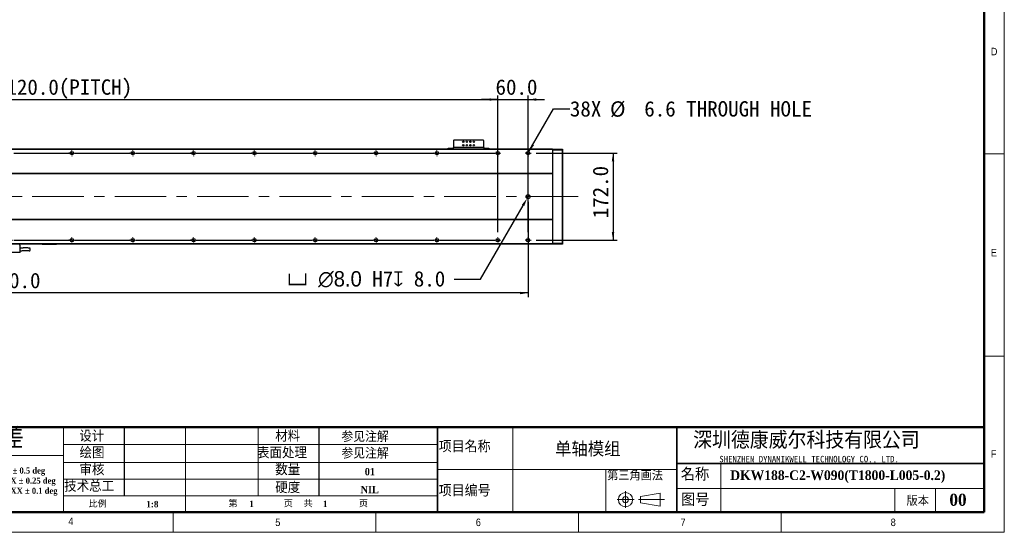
# Model space of a CAD drawing. Header units: millimetres. Extents: x 40 to 3320, y 40 to 2336.
# Tile 4 of 7: x 1377 to 3320, y 40 to 1053. Entities that reach past the tile are written whole.
import ezdxf

# ---------------------------------------------------------------- set-up
doc = ezdxf.new("R2010")
doc.units = ezdxf.units.MM
doc.header["$LTSCALE"] = 8
doc.header["$PDSIZE"] = -1
doc.linetypes.add('CENTERX2', pattern=[20.32, 12.7, -2.54, 2.54, -2.54])
doc.layers.add('DIMNS', color=7, linetype='Continuous')
doc.styles.add('SLDTEXTSTYLE0', font='Gothic.ttf', dxfattribs={"width": 0.913})
doc.styles.add('SLDTEXTSTYLE1', font='timesbd.ttf', dxfattribs={"width": 0.933})
doc.styles.add('SLDTEXTSTYLE2', font='txt', dxfattribs={"bigfont": 'bigfont'})
doc.styles.add('SLDTEXTSTYLE3', font='txt', dxfattribs={"bigfont": 'bigfont'})
doc.styles.add('SLDTEXTSTYLE4', font='txt', dxfattribs={"bigfont": 'bigfont'})
doc.styles.add('SLDTEXTSTYLE5', font='txt')
doc.styles.add('SLDTEXTSTYLE6', font='timesbd.ttf', dxfattribs={"width": 0.933, "bigfont": 'bigfont'})
doc.styles.add('SLDTEXTSTYLE7', font='txt')
doc.dimstyles.new('SLDDIMSTYLE0', dxfattribs={"dimtxt": 30.4, "dimasz": 16, "dimexe": 0, "dimexo": 0.0625, "dimgap": 7.6, "dimtad": 2, "dimdec": 1, "dimrnd": 1e-09, "dimzin": 4, "dimdsep": 46, "dimtxsty": 'SLDTEXTSTYLE7', "dimsah": 1, "dimcen": 0.09, "dimadec": 0, "dimazin": 1, "dimtfac": 1, "dimtdec": 1, "dimtmove": 0, "dimatfit": 0, "dimfxl": 0, "dimfrac": 2, "dimtolj": 1, "dimtzin": 12, "dimarcsym": 0})
doc.dimstyles.new('SLDDIMSTYLE1', dxfattribs={"dimtxt": 30.4, "dimasz": 16, "dimexe": 0, "dimexo": 0.0625, "dimgap": 7.6, "dimtad": 2, "dimdec": 1, "dimrnd": 1e-09, "dimzin": 4, "dimdsep": 46, "dimtxsty": 'SLDTEXTSTYLE7', "dimsah": 1, "dimcen": 0.09, "dimadec": 0, "dimazin": 1, "dimtfac": 1, "dimtdec": 1, "dimtofl": 0, "dimtmove": 0, "dimatfit": 3, "dimfxl": 0, "dimfrac": 2, "dimtolj": 1, "dimtzin": 12, "dimarcsym": 0})
doc.dimstyles.new('SLDDIMSTYLE4', dxfattribs={"dimtxt": 30.4, "dimasz": 16, "dimexe": 0, "dimexo": 0.0625, "dimgap": 7.6, "dimtad": 0, "dimtih": 1, "dimtoh": 1, "dimdec": 1, "dimrnd": 1e-09, "dimzin": 4, "dimdsep": 46, "dimtxsty": 'SLDTEXTSTYLE7', "dimsah": 1, "dimcen": 0, "dimadec": 0, "dimazin": 1, "dimtfac": 1, "dimtdec": 1, "dimtofl": 0, "dimtmove": 0, "dimatfit": 3, "dimfxl": 0, "dimfrac": 2, "dimtolj": 1, "dimtzin": 12, "dimarcsym": 0})
doc.dimstyles.new('SLDDIMSTYLE7', dxfattribs={"dimtxt": 30.4, "dimasz": 16, "dimexe": 0, "dimexo": 0.0625, "dimgap": 7.6, "dimtad": 0, "dimtih": 1, "dimtoh": 1, "dimdec": 1, "dimrnd": 1e-09, "dimzin": 12, "dimdsep": 46, "dimtxsty": 'SLDTEXTSTYLE7', "dimsah": 1, "dimcen": 0, "dimadec": 0, "dimazin": 3, "dimtfac": 1, "dimtdec": 1, "dimtofl": 0, "dimtmove": 0, "dimatfit": 3, "dimfxl": 0, "dimfrac": 2, "dimtolj": 1, "dimtzin": 12, "dimarcsym": 0})

# ---------------------------------------------------------------- blocks, each defined once
blk = doc.blocks.new('SW_NOTE_0')
at = {"color": 0, "linetype": 'Continuous', "lineweight": 0, "char_height": 12, "attachment_point": 1, "style": 'SLDTEXTSTYLE1'}
for s, insert in [('X.X ± 0.5 deg', (0, 15.8)), ('X.XX ± 0.25 deg', (0, -4.2)), ('X.XXX ± 0.1 deg', (0, -24.2))]:
    blk.add_mtext(s, dxfattribs=dict(at, insert=insert))
blk = doc.blocks.new('_D_18')
at = {"layer": 'DIMNS'}
for p, q in [((400.5, 805.1), (400.5, 902.9)), ((400.5, 894.9), (2320.5, 894.9)), ((2320.5, 805.1), (2320.5, 902.9))]:
    blk.add_line(p, q, dxfattribs=at)
for points in [[(400.5, 894.9), (416.5, 892.5), (416.5, 897.3)], [(2320.5, 894.9), (2304.5, 897.3), (2304.5, 892.5)]]:
    blk.add_solid(points, dxfattribs=at)
at = {"layer": 'DIMNS', "char_height": 30.4, "attachment_point": 1, "style": 'SLDTEXTSTYLE7'}
for s, insert in [('1920.0', (1129, 934.8)), ('=16×120.0(PITCH)', (1247.8, 934.8))]:
    blk.add_mtext(s, dxfattribs=dict(at, insert=insert))
blk = doc.blocks.new('_D_19')
at = {"layer": 'DIMNS'}
for p, q in [((340.5, 686.4), (340.5, 504.8)), ((2380.5, 693), (2380.5, 504.8)), ((2380.5, 512.8), (340.5, 512.8))]:
    blk.add_line(p, q, dxfattribs=at)
for points in [[(340.5, 512.8), (356.5, 510.4), (356.5, 515.2)], [(2380.5, 512.8), (2364.5, 515.2), (2364.5, 510.4)]]:
    blk.add_solid(points, dxfattribs=at)
at = {"layer": 'DIMNS', "insert": (1294.4, 552.7), "char_height": 30.4, "attachment_point": 1, "style": 'SLDTEXTSTYLE7'}
blk.add_mtext('2040.0', dxfattribs=at)
blk = doc.blocks.new('_D_20')
at = {"layer": 'Defpoints', "color": 0}
for p in [(2378.5, 699.7), (2382.5, 706.6)]:
    blk.add_point(p, dxfattribs=at)
at = {"layer": 'DIMNS', "color": 0, "lineweight": -2}
for p, q in [((2286.4, 540.2), (2370.5, 685.8)), ((2234.9, 540.2), (2286.4, 540.2))]:
    blk.add_line(p, q, dxfattribs=at)
at = {"layer": 'DIMNS', "color": 0}
blk.add_solid([(2368.2, 687.2), (2372.8, 684.5), (2378.5, 699.7)], dxfattribs=at)
at = {"layer": 'DIMNS', "color": 0, "insert": (1905, 556), "char_height": 30.4, "attachment_point": 1, "style": 'SLDTEXTSTYLE7'}
blk.add_mtext('\\A1;{\\fGDT|b0|i0|c134|p2;v} {\\fMS PGothic|b0|i0|c128|p34;∅8.0} H7{\\fGDT|b0|i0|c134|p2;x} 8.0', dxfattribs=at)
blk = doc.blocks.new('_D_22')
at = {"layer": 'DIMNS'}
for p, q in [((2382.1, 792), (2430.9, 876.4)), ((2430.9, 876.4), (2462.9, 876.4))]:
    blk.add_line(p, q, dxfattribs=at)
blk.add_solid([(2382.1, 792), (2392.2, 804.7), (2388.1, 807.1)], dxfattribs=at)
at = {"layer": 'DIMNS', "char_height": 30.4, "attachment_point": 1, "style": 'SLDTEXTSTYLE7'}
for s, insert in [('38X ', (2462.9, 891.8)), ('%%c', (2542, 891.5)), (' 6.6 THROUGH HOLE', (2589, 891.8))]:
    blk.add_mtext(s, dxfattribs=dict(at, insert=insert))
blk = doc.blocks.new('_D_23')
at = {"layer": 'DIMNS'}
for p, q in [((2396.5, 789.1), (2556, 789.1)), ((2548, 789.1), (2548, 617.1)), ((2396.5, 617.1), (2556, 617.1))]:
    blk.add_line(p, q, dxfattribs=at)
for points in [[(2548, 789.1), (2545.6, 773.1), (2550.4, 773.1)], [(2548, 617.1), (2550.4, 633.1), (2545.6, 633.1)]]:
    blk.add_solid(points, dxfattribs=at)
at = {"layer": 'DIMNS', "insert": (2508.1, 660.4), "char_height": 30.4, "attachment_point": 1, "rotation": 90, "style": 'SLDTEXTSTYLE7'}
blk.add_mtext('172.0', dxfattribs=at)
blk = doc.blocks.new('_D_25')
at = {"layer": 'DIMNS'}
for p, q in [((2320.5, 894.9), (2288.5, 894.9)), ((2320.5, 633.1), (2320.5, 902.9)), ((2320.5, 894.9), (2380.5, 894.9)), ((2380.5, 633.1), (2380.5, 902.9)), ((2380.5, 894.9), (2412.5, 894.9))]:
    blk.add_line(p, q, dxfattribs=at)
for points in [[(2320.5, 894.9), (2304.5, 897.3), (2304.5, 892.5)], [(2380.5, 894.9), (2396.5, 892.5), (2396.5, 897.3)]]:
    blk.add_solid(points, dxfattribs=at)
at = {"layer": 'DIMNS', "insert": (2316.2, 934.8), "char_height": 30.4, "attachment_point": 1, "style": 'SLDTEXTSTYLE7'}
blk.add_mtext('60.0', dxfattribs=at)
blk = doc.blocks.new('SW_CENTERMARKSYMBOL_0')
at = {"layer": 'DIMNS', "color": 0}
for p, q in [((1080, 5.08), (1080, 5.84)), ((1080, 0), (1080, 2.54)), ((1080, 0), (1080, 2.54)), ((1080, 0), (1080, 2.54)), ((1080, 0), (1080, 2.54)), ((1080, 0), (1080, 2.54)), ((1080, 0), (1080, 2.54)), ((1080, 0), (1080, 2.54)), ((1080, 0), (1080, 2.54)), ((1200, 5.08), (1200, 5.84)), ((1200, 0), (1200, 2.54)), ((1200, 0), (1200, 2.54)), ((1200, 0), (1200, 2.54)), ((1200, 0), (1200, 2.54)), ((1200, 0), (1200, 2.54)), ((1200, 0), (1200, 2.54)), ((1200, 0), (1200, 2.54)), ((1320, 5.08), (1320, 5.84)), ((1320, 0), (1320, 2.54)), ((1320, 0), (1320, 2.54)), ((1320, 0), (1320, 2.54)), ((1320, 0), (1320, 2.54)), ((1320, 0), (1320, 2.54)), ((1320, 0), (1320, 2.54)), ((1440, 5.08), (1440, 5.84)), ((1440, 0), (1440, 2.54)), ((1440, 0), (1440, 2.54)), ((1440, 0), (1440, 2.54)), ((1440, 0), (1440, 2.54)), ((1440, 0), (1440, 2.54)), ((1560, 5.08), (1560, 5.84)), ((1560, 0), (1560, 2.54)), ((1560, 0), (1560, 2.54)), ((1560, 0), (1560, 2.54)), ((1560, 0), (1560, 2.54)), ((1680, 5.08), (1680, 5.84)), ((1680, 0), (1680, 2.54)), ((1680, 0), (1680, 2.54)), ((1680, 0), (1680, 2.54)), ((1800, 5.08), (1800, 5.84)), ((1800, 0), (1800, 2.54)), ((1800, 0), (1800, 2.54)), ((1920, 5.08), (1920, 5.84)), ((1920, 0), (1920, 2.54)), ((965.08, 0), (1074.92, 0)), ((1074.92, 0), (1074.16, 0)), ((1080, 0), (1077.46, 0)), ((1080, 0), (1077.46, 0)), ((1080, 0), (1077.46, 0)), ((1080, 0), (1077.46, 0)), ((1080, 0), (1077.46, 0)), ((1080, 0), (1077.46, 0)), ((1080, 0), (1077.46, 0)), ((1080, 0), (1077.46, 0)), ((1080, 0), (1080, -2.54)), ((1080, 0), (1082.54, 0)), ((1080, 0), (1080, -2.54)), ((1080, 0), (1082.54, 0)), ((1080, 0), (1080, -2.54)), ((1080, 0), (1082.54, 0)), ((1080, 0), (1080, -2.54)), ((1080, 0), (1082.54, 0)), ((1080, 0), (1080, -2.54)), ((1080, 0), (1082.54, 0)), ((1080, 0), (1080, -2.54)), ((1080, 0), (1082.54, 0)), ((1080, 0), (1080, -2.54)), ((1080, 0), (1082.54, 0)), ((1080, 0), (1080, -2.54)), ((1080, 0), (1082.54, 0)), ((1080, -5.08), (1080, -5.84)), ((1085.08, 0), (1085.84, 0)), ((1085.08, 0), (1194.92, 0)), ((1194.92, 0), (1194.16, 0)), ((1200, 0), (1197.46, 0)), ((1200, 0), (1197.46, 0)), ((1200, 0), (1197.46, 0)), ((1200, 0), (1197.46, 0)), ((1200, 0), (1197.46, 0)), ((1200, 0), (1197.46, 0)), ((1200, 0), (1197.46, 0)), ((1200, 0), (1200, -2.54)), ((1200, 0), (1202.54, 0)), ((1200, 0), (1200, -2.54)), ((1200, 0), (1202.54, 0)), ((1200, 0), (1200, -2.54)), ((1200, 0), (1202.54, 0)), ((1200, 0), (1200, -2.54)), ((1200, 0), (1202.54, 0)), ((1200, 0), (1200, -2.54)), ((1200, 0), (1202.54, 0)), ((1200, 0), (1200, -2.54)), ((1200, 0), (1202.54, 0)), ((1200, 0), (1200, -2.54)), ((1200, 0), (1202.54, 0)), ((1200, -5.08), (1200, -5.84)), ((1205.08, 0), (1205.84, 0)), ((1205.08, 0), (1314.92, 0)), ((1314.92, 0), (1314.16, 0)), ((1320, 0), (1317.46, 0)), ((1320, 0), (1317.46, 0)), ((1320, 0), (1317.46, 0)), ((1320, 0), (1317.46, 0)), ((1320, 0), (1317.46, 0)), ((1320, 0), (1317.46, 0)), ((1320, 0), (1320, -2.54)), ((1320, 0), (1322.54, 0)), ((1320, 0), (1320, -2.54)), ((1320, 0), (1322.54, 0)), ((1320, 0), (1320, -2.54)), ((1320, 0), (1322.54, 0)), ((1320, 0), (1320, -2.54)), ((1320, 0), (1322.54, 0)), ((1320, 0), (1320, -2.54)), ((1320, 0), (1322.54, 0)), ((1320, 0), (1320, -2.54)), ((1320, 0), (1322.54, 0)), ((1320, -5.08), (1320, -5.84)), ((1325.08, 0), (1325.84, 0)), ((1325.08, 0), (1434.92, 0)), ((1434.92, 0), (1434.16, 0)), ((1440, 0), (1437.46, 0)), ((1440, 0), (1437.46, 0)), ((1440, 0), (1437.46, 0)), ((1440, 0), (1437.46, 0)), ((1440, 0), (1437.46, 0)), ((1440, 0), (1440, -2.54)), ((1440, 0), (1442.54, 0)), ((1440, 0), (1440, -2.54)), ((1440, 0), (1442.54, 0)), ((1440, 0), (1440, -2.54)), ((1440, 0), (1442.54, 0)), ((1440, 0), (1440, -2.54)), ((1440, 0), (1442.54, 0)), ((1440, 0), (1440, -2.54)), ((1440, 0), (1442.54, 0)), ((1440, -5.08), (1440, -5.84)), ((1445.08, 0), (1445.84, 0)), ((1445.08, 0), (1554.92, 0)), ((1554.92, 0), (1554.16, 0)), ((1560, 0), (1557.46, 0)), ((1560, 0), (1557.46, 0)), ((1560, 0), (1557.46, 0)), ((1560, 0), (1557.46, 0)), ((1560, 0), (1560, -2.54)), ((1560, 0), (1562.54, 0)), ((1560, 0), (1560, -2.54)), ((1560, 0), (1562.54, 0)), ((1560, 0), (1560, -2.54)), ((1560, 0), (1562.54, 0)), ((1560, 0), (1560, -2.54)), ((1560, 0), (1562.54, 0)), ((1560, -5.08), (1560, -5.84)), ((1565.08, 0), (1565.84, 0)), ((1565.08, 0), (1674.92, 0)), ((1674.92, 0), (1674.16, 0)), ((1680, 0), (1677.46, 0)), ((1680, 0), (1677.46, 0)), ((1680, 0), (1677.46, 0)), ((1680, 0), (1680, -2.54)), ((1680, 0), (1682.54, 0)), ((1680, 0), (1680, -2.54)), ((1680, 0), (1682.54, 0)), ((1680, 0), (1680, -2.54)), ((1680, 0), (1682.54, 0)), ((1680, -5.08), (1680, -5.84)), ((1685.08, 0), (1685.84, 0)), ((1685.08, 0), (1794.92, 0)), ((1794.92, 0), (1794.16, 0)), ((1800, 0), (1797.46, 0)), ((1800, 0), (1797.46, 0)), ((1800, 0), (1800, -2.54)), ((1800, 0), (1802.54, 0)), ((1800, 0), (1800, -2.54)), ((1800, 0), (1802.54, 0)), ((1800, -5.08), (1800, -5.84)), ((1805.08, 0), (1805.84, 0)), ((1805.08, 0), (1914.92, 0)), ((1920, 0), (1917.46, 0)), ((1920, 0), (1920, -2.54)), ((1920, 0), (1922.54, 0)), ((1920, -5.08), (1920, -5.84)), ((1925.08, 0), (1925.84, 0))]:
    blk.add_line(p, q, dxfattribs=at)
blk = doc.blocks.new('SW_CENTERMARKSYMBOL_1')
at = {"layer": 'DIMNS', "color": 0}
for p, q in [((-125.08, 0), (-125.84, 0)), ((-120, 0), (-122.54, 0)), ((-120, 5.08), (-120, 5.84)), ((-120, 0), (-120, 2.54)), ((-120, 0), (-120, -2.54)), ((-120, 0), (-117.46, 0)), ((-114.92, 0), (-5.08, 0)), ((-5.08, 0), (-5.84, 0)), ((0, 0), (-2.54, 0)), ((0, 0), (-2.54, 0)), ((0, 5.08), (0, 5.84)), ((0, 0), (0, 2.54)), ((0, 0), (0, 2.54)), ((0, 0), (0, -2.54)), ((0, 0), (2.54, 0)), ((0, 0), (0, -2.54)), ((0, 0), (2.54, 0)), ((5.08, 0), (5.84, 0)), ((5.08, 0), (114.92, 0)), ((120, 5.08), (120, 5.84)), ((120, 0), (120, 2.54)), ((120, 0), (120, 2.54)), ((120, 0), (120, 2.54)), ((240, 5.08), (240, 5.84)), ((240, 0), (240, 2.54)), ((240, 0), (240, 2.54)), ((240, 0), (240, 2.54)), ((240, 0), (240, 2.54)), ((360, 5.08), (360, 5.84)), ((360, 0), (360, 2.54)), ((360, 0), (360, 2.54)), ((360, 0), (360, 2.54)), ((360, 0), (360, 2.54)), ((360, 0), (360, 2.54)), ((480, 5.08), (480, 5.84)), ((480, 0), (480, 2.54)), ((480, 0), (480, 2.54)), ((480, 0), (480, 2.54)), ((480, 0), (480, 2.54)), ((480, 0), (480, 2.54)), ((480, 0), (480, 2.54)), ((600, 5.08), (600, 5.84)), ((600, 0), (600, 2.54)), ((600, 0), (600, 2.54)), ((600, 0), (600, 2.54)), ((600, 0), (600, 2.54)), ((600, 0), (600, 2.54)), ((600, 0), (600, 2.54)), ((600, 0), (600, 2.54)), ((720, 5.08), (720, 5.84)), ((720, 0), (720, 2.54)), ((720, 0), (720, 2.54)), ((720, 0), (720, 2.54)), ((720, 0), (720, 2.54)), ((720, 0), (720, 2.54)), ((720, 0), (720, 2.54)), ((720, 0), (720, 2.54)), ((720, 0), (720, 2.54)), ((840, 5.08), (840, 5.84)), ((840, 0), (840, 2.54)), ((840, 0), (840, 2.54)), ((840, 0), (840, 2.54)), ((840, 0), (840, 2.54)), ((840, 0), (840, 2.54)), ((840, 0), (840, 2.54)), ((840, 0), (840, 2.54)), ((840, 0), (840, 2.54)), ((840, 0), (840, 2.54)), ((960, 5.08), (960, 5.84)), ((960, 0), (960, 2.54)), ((960, 0), (960, 2.54)), ((960, 0), (960, 2.54)), ((960, 0), (960, 2.54)), ((960, 0), (960, 2.54)), ((960, 0), (960, 2.54)), ((960, 0), (960, 2.54)), ((960, 0), (960, 2.54)), ((1080, 5.08), (1080, 5.84)), ((1080, 0), (1080, 2.54)), ((1080, 0), (1080, 2.54)), ((1080, 0), (1080, 2.54)), ((1080, 0), (1080, 2.54)), ((1080, 0), (1080, 2.54)), ((1080, 0), (1080, 2.54)), ((1080, 0), (1080, 2.54)), ((1200, 5.08), (1200, 5.84)), ((1200, 0), (1200, 2.54)), ((1200, 0), (1200, 2.54)), ((1200, 0), (1200, 2.54)), ((1200, 0), (1200, 2.54)), ((1200, 0), (1200, 2.54)), ((1200, 0), (1200, 2.54)), ((1320, 5.08), (1320, 5.84)), ((1320, 0), (1320, 2.54)), ((1320, 0), (1320, 2.54)), ((1320, 0), (1320, 2.54)), ((1320, 0), (1320, 2.54)), ((1320, 0), (1320, 2.54)), ((1440, 5.08), (1440, 5.84)), ((1440, 0), (1440, 2.54)), ((1440, 0), (1440, 2.54)), ((1440, 0), (1440, 2.54)), ((1440, 0), (1440, 2.54)), ((1560, 5.08), (1560, 5.84)), ((1560, 0), (1560, 2.54)), ((1560, 0), (1560, 2.54)), ((1560, 0), (1560, 2.54)), ((1680, 5.08), (1680, 5.84)), ((1680, 0), (1680, 2.54)), ((1680, 0), (1680, 2.54)), ((1800, 5.08), (1800, 5.84)), ((1800, 0), (1800, 2.54)), ((-120, -5.08), (-120, -5.84)), ((0, -5.08), (0, -5.84)), ((114.92, 0), (114.16, 0)), ((120, 0), (117.46, 0)), ((120, 0), (117.46, 0)), ((120, 0), (117.46, 0)), ((120, 0), (120, -2.54)), ((120, 0), (122.54, 0)), ((120, 0), (120, -2.54)), ((120, 0), (122.54, 0)), ((120, 0), (120, -2.54)), ((120, 0), (122.54, 0)), ((120, -5.08), (120, -5.84)), ((125.08, 0), (125.84, 0)), ((125.08, 0), (234.92, 0)), ((234.92, 0), (234.16, 0)), ((240, 0), (237.46, 0)), ((240, 0), (237.46, 0)), ((240, 0), (237.46, 0)), ((240, 0), (237.46, 0)), ((240, 0), (240, -2.54)), ((240, 0), (242.54, 0)), ((240, 0), (240, -2.54)), ((240, 0), (242.54, 0)), ((240, 0), (240, -2.54)), ((240, 0), (242.54, 0)), ((240, 0), (240, -2.54)), ((240, 0), (242.54, 0)), ((240, -5.08), (240, -5.84)), ((245.08, 0), (245.84, 0)), ((245.08, 0), (354.92, 0)), ((354.92, 0), (354.16, 0)), ((360, 0), (357.46, 0)), ((360, 0), (357.46, 0)), ((360, 0), (357.46, 0)), ((360, 0), (357.46, 0)), ((360, 0), (357.46, 0)), ((360, 0), (360, -2.54)), ((360, 0), (362.54, 0)), ((360, 0), (360, -2.54)), ((360, 0), (362.54, 0)), ((360, 0), (360, -2.54)), ((360, 0), (362.54, 0)), ((360, 0), (360, -2.54)), ((360, 0), (362.54, 0)), ((360, 0), (360, -2.54)), ((360, 0), (362.54, 0)), ((360, -5.08), (360, -5.84)), ((365.08, 0), (365.84, 0)), ((365.08, 0), (474.92, 0)), ((474.92, 0), (474.16, 0)), ((480, 0), (477.46, 0)), ((480, 0), (477.46, 0)), ((480, 0), (477.46, 0)), ((480, 0), (477.46, 0)), ((480, 0), (477.46, 0)), ((480, 0), (477.46, 0)), ((480, 0), (480, -2.54)), ((480, 0), (482.54, 0)), ((480, 0), (480, -2.54)), ((480, 0), (482.54, 0)), ((480, 0), (480, -2.54)), ((480, 0), (482.54, 0)), ((480, 0), (480, -2.54)), ((480, 0), (482.54, 0)), ((480, 0), (480, -2.54)), ((480, 0), (482.54, 0)), ((480, 0), (480, -2.54)), ((480, 0), (482.54, 0)), ((480, -5.08), (480, -5.84)), ((485.08, 0), (485.84, 0)), ((485.08, 0), (594.92, 0)), ((594.92, 0), (594.16, 0)), ((600, 0), (597.46, 0)), ((600, 0), (597.46, 0)), ((600, 0), (597.46, 0)), ((600, 0), (597.46, 0)), ((600, 0), (597.46, 0)), ((600, 0), (597.46, 0)), ((600, 0), (597.46, 0)), ((600, 0), (600, -2.54)), ((600, 0), (602.54, 0)), ((600, 0), (600, -2.54)), ((600, 0), (602.54, 0)), ((600, 0), (600, -2.54)), ((600, 0), (602.54, 0)), ((600, 0), (600, -2.54)), ((600, 0), (602.54, 0)), ((600, 0), (600, -2.54)), ((600, 0), (602.54, 0)), ((600, 0), (600, -2.54)), ((600, 0), (602.54, 0)), ((600, 0), (600, -2.54)), ((600, 0), (602.54, 0)), ((600, -5.08), (600, -5.84)), ((605.08, 0), (605.84, 0)), ((605.08, 0), (714.92, 0)), ((714.92, 0), (714.16, 0)), ((720, 0), (717.46, 0)), ((720, 0), (717.46, 0)), ((720, 0), (717.46, 0)), ((720, 0), (717.46, 0)), ((720, 0), (717.46, 0)), ((720, 0), (717.46, 0)), ((720, 0), (717.46, 0)), ((720, 0), (717.46, 0)), ((720, 0), (720, -2.54)), ((720, 0), (722.54, 0)), ((720, 0), (720, -2.54)), ((720, 0), (722.54, 0)), ((720, 0), (720, -2.54)), ((720, 0), (722.54, 0)), ((720, 0), (720, -2.54)), ((720, 0), (722.54, 0)), ((720, 0), (720, -2.54)), ((720, 0), (722.54, 0)), ((720, 0), (720, -2.54)), ((720, 0), (722.54, 0)), ((720, 0), (720, -2.54)), ((720, 0), (722.54, 0)), ((720, 0), (720, -2.54)), ((720, 0), (722.54, 0)), ((720, -5.08), (720, -5.84)), ((725.08, 0), (725.84, 0)), ((725.08, 0), (834.92, 0)), ((834.92, 0), (834.16, 0)), ((840, 0), (837.46, 0)), ((840, 0), (837.46, 0)), ((840, 0), (837.46, 0)), ((840, 0), (837.46, 0)), ((840, 0), (837.46, 0)), ((840, 0), (837.46, 0)), ((840, 0), (837.46, 0)), ((840, 0), (837.46, 0)), ((840, 0), (837.46, 0)), ((840, 0), (840, -2.54)), ((840, 0), (842.54, 0)), ((840, 0), (840, -2.54)), ((840, 0), (842.54, 0)), ((840, 0), (840, -2.54)), ((840, 0), (842.54, 0)), ((840, 0), (840, -2.54)), ((840, 0), (842.54, 0)), ((840, 0), (840, -2.54)), ((840, 0), (842.54, 0)), ((840, 0), (840, -2.54)), ((840, 0), (842.54, 0)), ((840, 0), (840, -2.54)), ((840, 0), (842.54, 0)), ((840, 0), (840, -2.54)), ((840, 0), (842.54, 0)), ((840, 0), (840, -2.54)), ((840, 0), (842.54, 0)), ((840, -5.08), (840, -5.84)), ((845.08, 0), (845.84, 0)), ((845.08, 0), (954.92, 0)), ((954.92, 0), (954.16, 0)), ((960, 0), (957.46, 0)), ((960, 0), (957.46, 0)), ((960, 0), (957.46, 0)), ((960, 0), (957.46, 0)), ((960, 0), (957.46, 0)), ((960, 0), (957.46, 0)), ((960, 0), (957.46, 0)), ((960, 0), (957.46, 0)), ((960, 0), (960, -2.54)), ((960, 0), (962.54, 0)), ((960, 0), (960, -2.54)), ((960, 0), (962.54, 0)), ((960, 0), (960, -2.54)), ((960, 0), (962.54, 0)), ((960, 0), (960, -2.54)), ((960, 0), (962.54, 0)), ((960, 0), (960, -2.54)), ((960, 0), (962.54, 0)), ((960, 0), (960, -2.54)), ((960, 0), (962.54, 0)), ((960, 0), (960, -2.54)), ((960, 0), (962.54, 0)), ((960, 0), (960, -2.54)), ((960, 0), (962.54, 0)), ((960, -5.08), (960, -5.84)), ((965.08, 0), (965.84, 0)), ((965.08, 0), (1074.92, 0)), ((1074.92, 0), (1074.16, 0)), ((1080, 0), (1077.46, 0)), ((1080, 0), (1077.46, 0)), ((1080, 0), (1077.46, 0)), ((1080, 0), (1077.46, 0)), ((1080, 0), (1077.46, 0)), ((1080, 0), (1077.46, 0)), ((1080, 0), (1077.46, 0)), ((1080, 0), (1080, -2.54)), ((1080, 0), (1082.54, 0)), ((1080, 0), (1080, -2.54)), ((1080, 0), (1082.54, 0)), ((1080, 0), (1080, -2.54)), ((1080, 0), (1082.54, 0)), ((1080, 0), (1080, -2.54)), ((1080, 0), (1082.54, 0)), ((1080, 0), (1080, -2.54)), ((1080, 0), (1082.54, 0)), ((1080, 0), (1080, -2.54)), ((1080, 0), (1082.54, 0)), ((1080, 0), (1080, -2.54)), ((1080, 0), (1082.54, 0)), ((1080, -5.08), (1080, -5.84)), ((1085.08, 0), (1085.84, 0)), ((1085.08, 0), (1194.92, 0)), ((1194.92, 0), (1194.16, 0)), ((1200, 0), (1197.46, 0)), ((1200, 0), (1197.46, 0)), ((1200, 0), (1197.46, 0)), ((1200, 0), (1197.46, 0)), ((1200, 0), (1197.46, 0)), ((1200, 0), (1197.46, 0)), ((1200, 0), (1200, -2.54)), ((1200, 0), (1202.54, 0)), ((1200, 0), (1200, -2.54)), ((1200, 0), (1202.54, 0)), ((1200, 0), (1200, -2.54)), ((1200, 0), (1202.54, 0)), ((1200, 0), (1200, -2.54)), ((1200, 0), (1202.54, 0)), ((1200, 0), (1200, -2.54)), ((1200, 0), (1202.54, 0)), ((1200, 0), (1200, -2.54)), ((1200, 0), (1202.54, 0)), ((1200, -5.08), (1200, -5.84)), ((1205.08, 0), (1205.84, 0)), ((1205.08, 0), (1314.92, 0)), ((1314.92, 0), (1314.16, 0)), ((1320, 0), (1317.46, 0)), ((1320, 0), (1317.46, 0)), ((1320, 0), (1317.46, 0)), ((1320, 0), (1317.46, 0)), ((1320, 0), (1317.46, 0)), ((1320, 0), (1320, -2.54)), ((1320, 0), (1322.54, 0)), ((1320, 0), (1320, -2.54)), ((1320, 0), (1322.54, 0)), ((1320, 0), (1320, -2.54)), ((1320, 0), (1322.54, 0)), ((1320, 0), (1320, -2.54)), ((1320, 0), (1322.54, 0)), ((1320, 0), (1320, -2.54)), ((1320, 0), (1322.54, 0)), ((1320, -5.08), (1320, -5.84)), ((1325.08, 0), (1325.84, 0)), ((1325.08, 0), (1434.92, 0)), ((1434.92, 0), (1434.16, 0)), ((1440, 0), (1437.46, 0)), ((1440, 0), (1437.46, 0)), ((1440, 0), (1437.46, 0)), ((1440, 0), (1437.46, 0)), ((1440, 0), (1440, -2.54)), ((1440, 0), (1442.54, 0)), ((1440, 0), (1440, -2.54)), ((1440, 0), (1442.54, 0)), ((1440, 0), (1440, -2.54)), ((1440, 0), (1442.54, 0)), ((1440, 0), (1440, -2.54)), ((1440, 0), (1442.54, 0)), ((1440, -5.08), (1440, -5.84)), ((1445.08, 0), (1445.84, 0)), ((1445.08, 0), (1554.92, 0)), ((1554.92, 0), (1554.16, 0)), ((1560, 0), (1557.46, 0)), ((1560, 0), (1557.46, 0)), ((1560, 0), (1557.46, 0)), ((1560, 0), (1560, -2.54)), ((1560, 0), (1562.54, 0)), ((1560, 0), (1560, -2.54)), ((1560, 0), (1562.54, 0)), ((1560, 0), (1560, -2.54)), ((1560, 0), (1562.54, 0)), ((1560, -5.08), (1560, -5.84)), ((1565.08, 0), (1565.84, 0)), ((1565.08, 0), (1674.92, 0)), ((1674.92, 0), (1674.16, 0)), ((1680, 0), (1677.46, 0)), ((1680, 0), (1677.46, 0)), ((1680, 0), (1680, -2.54)), ((1680, 0), (1682.54, 0)), ((1680, 0), (1680, -2.54)), ((1680, 0), (1682.54, 0)), ((1680, -5.08), (1680, -5.84)), ((1685.08, 0), (1685.84, 0)), ((1685.08, 0), (1794.92, 0)), ((1800, 0), (1797.46, 0)), ((1800, 0), (1800, -2.54)), ((1800, 0), (1802.54, 0)), ((1800, -5.08), (1800, -5.84)), ((1805.08, 0), (1805.84, 0))]:
    blk.add_line(p, q, dxfattribs=at)
blk = doc.blocks.new('SW_CENTERMARKSYMBOL_2')
at = {"layer": 'DIMNS', "color": 0}
for p, q in [((-5.08, 0), (-5.84, 0)), ((0, 0), (-2.54, 0)), ((0, 5.08), (0, 5.84)), ((0, 0), (0, 2.54)), ((0, 0), (0, -2.54)), ((0, 0), (2.54, 0)), ((5.08, 0), (5.84, 0)), ((0, -5.08), (0, -5.84))]:
    blk.add_line(p, q, dxfattribs=at)
blk = doc.blocks.new('SW_CENTERMARKSYMBOL_3')
at = {"layer": 'DIMNS', "color": 0}
for p, q in [((-5.08, 0), (-5.84, 0)), ((0, 0), (-2.54, 0)), ((0, 5.08), (0, 5.84)), ((0, 0), (0, 2.54)), ((0, 0), (0, -2.54)), ((0, 0), (2.54, 0)), ((5.08, 0), (5.84, 0)), ((0, -5.08), (0, -5.84))]:
    blk.add_line(p, q, dxfattribs=at)
blk = doc.blocks.new('SW_DOWELSYMBOL_4')
at = {"linetype": 'Continuous', "lineweight": 18}
h = blk.add_hatch(color=0, dxfattribs=at)
edge = h.paths.add_edge_path(flags=0)
edge.add_arc((0, 0), 4, 180, 270)
edge.add_line((0, -4), (0, 0))
edge.add_line((0, 0), (-4, 0))
h = blk.add_hatch(color=0, dxfattribs=at)
edge = h.paths.add_edge_path(flags=0)
edge.add_arc((0, 0), 4, 0, 90)
edge.add_line((0, 4), (0, 0))
edge.add_line((0, 0), (4, 0))
at = {"layer": 'DIMNS', "color": 0}
blk.add_circle((0, 0), 4, dxfattribs=at)

msp = doc.modelspace()

# ---------------------------------------------------------------- linework, layer by layer
at = {"color": 7, "linetype": 'Continuous', "lineweight": 18}
for p, q in [((3320, 40), (3320, 2336)), ((3280, 2296), (3280, 80)), ((3280, 788), (3320, 788)), ((3280, 388), (3320, 388)), ((1464, 248), (1464, 220)), ((1464, 192), (1464, 248)), ((1464, 220), (1464, 248)), ((1704.336839, 248), (1704.336839, 80)), ((1848, 248), (1848, 112.0474543)), ((2350.6031435, 248), (2350.6031435, 80)), ((1464, 192), (1464, 220)), ((1464, 213.2644636), (2201.4758613, 213.2644636)), ((1464, 192), (1171.7559834, 192)), ((1464, 192), (1464, 80)), ((1464, 178.0393756), (2201.4758613, 178.0393756)), ((2760.7398642, 176), (2760.7398642, 80)), ((2201.4758613, 164), (2674.0064972, 164)), ((2533.8235685, 164), (2533.8235685, 80)), ((1464, 145.0437235), (2201.4758613, 145.0437235)), ((2572.6369816, 121.1881967), (2572.6369816, 88.504689)), ((2601.9065866, 110.5499805), (2640.7500893, 117.2694797)), ((2640.7500893, 117.2694797), (2640.7500893, 91.683194)), ((2674.0064972, 126.7204382), (3280, 126.7204382)), ((3104, 126.7204382), (3104, 80)), ((3184, 126.7204382), (3184, 80)), ((2201.4758613, 112.0474543), (1464, 112.0474543)), ((2555.9987653, 104.5499805), (2589.6093225, 104.5499805)), ((2598.4402248, 104.5499805), (2649.5575626, 104.5499805)), ((2601.9065866, 98.5499805), (2601.9065866, 110.5499805)), ((2601.9065866, 98.5499805), (2640.7500893, 91.683194)), ((80, 80), (3280, 80)), ((984, 80), (3280, 80)), ((1680, 40), (1680, 80)), ((2080, 80), (2080, 40)), ((2480, 40), (2480, 80)), ((2880, 80), (2880, 40)), ((40, 40), (3320, 40))]:
    msp.add_line(p, q, dxfattribs=at)
at = {"color": 7, "linetype": 'Continuous', "lineweight": 50}
for p, q in [((3280, 2296), (3280, 80)), ((1171.7559834, 248), (1464, 248)), ((3280, 248), (1464, 248)), ((80, 80), (3280, 80))]:
    msp.add_line(p, q, dxfattribs=at)
at = {"color": 7, "linetype": 'Continuous', "lineweight": 25}
for p, q in [((2428.4972722, 797.1390227), (292.4972946, 797.1390227)), ((2222.9972655, 797.1390227), (2222.9972655, 799.1390267)), ((2222.9972655, 799.1390267), (2223.9973122, 799.1390267)), ((2223.9973122, 799.1390267), (2223.9973122, 797.1390227)), ((2223.9973122, 799.1390267), (2231.9973285, 799.1390267)), ((2231.9973285, 799.1390267), (2231.9973285, 797.1390227)), ((2232.997256, 799.1390267), (2231.9973285, 799.1390267)), ((2233.9973027, 814.939026), (2232.997256, 813.9390239)), ((2232.997256, 813.9390239), (2232.997256, 800.1390287)), ((2292.997318, 800.1390287), (2232.997256, 800.1390287)), ((2232.997256, 797.1390227), (2232.997256, 800.1390287)), ((2291.9972712, 814.939026), (2233.9973027, 814.939026)), ((2292.997318, 813.9390239), (2291.9972712, 814.939026)), ((2292.997318, 800.1390287), (2292.997318, 813.9390239)), ((2292.997318, 800.1390287), (2292.997318, 797.1390227)), ((2293.9973647, 799.1390267), (2292.997318, 799.1390267)), ((2293.9973647, 799.1390267), (2293.9973647, 797.1390227)), ((2293.9973647, 799.1390267), (2301.9972617, 799.1390267)), ((2301.9972617, 797.1390227), (2301.9972617, 799.1390267)), ((2301.9972617, 799.1390267), (2302.9973084, 799.1390267)), ((2302.9973084, 799.1390267), (2302.9973084, 797.1390227)), ((2428.4972722, 796.839025), (2428.797322, 797.1390227)), ((2428.4972722, 797.1390227), (2428.4972722, 796.1390281)), ((2428.797322, 797.1390227), (2428.797322, 795.1390261)), ((2428.797322, 797.1390227), (2448.1973225, 797.1390227)), ((2448.1973225, 795.1390261), (2448.1973225, 797.1390227)), ((2448.4973723, 796.839025), (2448.1973225, 797.1390227)), ((2448.4973723, 796.839025), (2448.4973723, 795.0147653)), ((2428.4972722, 796.1390281), (292.4972946, 796.1390281)), ((2428.4972722, 796.1390281), (2428.4972722, 748.639025)), ((2428.4972722, 795.0147653), (2428.797322, 795.1390261)), ((2428.797322, 795.1390261), (2428.797322, 611.1390257)), ((2448.1973225, 795.1390261), (2428.797322, 795.1390261)), ((2448.1973225, 611.1390257), (2448.1973225, 795.1390261)), ((2448.4973723, 795.0147653), (2448.1973225, 795.1390261)), ((2448.4973723, 795.0147653), (2448.4973723, 611.2632865)), ((2428.4972722, 748.639025), (292.4972946, 748.639025)), ((2428.4972722, 748.139024), (292.4972946, 748.139024)), ((2428.4972722, 748.639025), (2428.4972722, 748.139024)), ((2428.4972722, 748.139024), (2428.4972722, 658.1390241)), ((2428.4972722, 658.1390241), (292.4972946, 658.1390241)), ((2428.4972722, 657.6390268), (292.4972946, 657.6390268)), ((2428.4972722, 658.1390241), (2428.4972722, 657.6390268)), ((2428.4972722, 657.6390268), (2428.4972722, 610.1390237)), ((2428.4972722, 610.1390237), (292.4972946, 610.1390237)), ((2428.4972722, 609.1390291), (292.4972946, 609.1390291)), ((1378.4973199, 607.2390267), (1377.2972996, 607.2390267)), ((1377.4973327, 607.2390267), (1377.4973327, 609.1390291)), ((1378.4973199, 592.8390289), (1378.4973199, 607.2390267)), ((1421.9973261, 608.9390257), (1421.9973261, 609.1390291)), ((1421.9973261, 608.9390257), (1422.9973132, 608.9390257)), ((1421.9973261, 608.9390257), (1422.2973163, 608.6390281)), ((1423.1215889, 608.6390281), (1422.2973163, 608.6390281)), ((1422.9973132, 609.1390291), (1422.9973132, 608.9390257)), ((1423.1215889, 608.6390281), (1422.9973132, 608.9390257)), ((1422.9973132, 608.9390257), (1448.9973361, 608.9390257)), ((1448.8730604, 608.6390281), (1423.1215889, 608.6390281)), ((1448.8730604, 608.6390281), (1448.9973361, 608.9390257)), ((1449.697333, 608.6390281), (1448.8730604, 608.6390281)), ((1448.9973361, 608.9390257), (1448.9973361, 609.1390291)), ((1448.9973361, 608.9390257), (1449.9973232, 608.9390257)), ((1449.697333, 608.6390281), (1449.9973232, 608.9390257)), ((1449.9973232, 609.1390291), (1449.9973232, 608.9390257)), ((2428.4972722, 611.2632865), (2428.797322, 611.1390257)), ((2428.4972722, 610.1390237), (2428.4972722, 609.1390291)), ((2428.4972722, 609.4390267), (2428.797322, 609.1390291)), ((2428.797322, 611.1390257), (2428.797322, 609.1390291)), ((2428.797322, 611.1390257), (2448.1973225, 611.1390257)), ((2448.1973225, 609.1390291), (2428.797322, 609.1390291)), ((2448.4973723, 611.2632865), (2448.1973225, 611.1390257)), ((2448.1973225, 609.1390291), (2448.1973225, 611.1390257)), ((2448.4973723, 609.4390267), (2448.1973225, 609.1390291)), ((2448.4973723, 611.2632865), (2448.4973723, 609.4390267)), ((1377.4973327, 592.8390289), (1343.4973235, 592.8390289)), ((1377.4973327, 601.239022), (1377.2972996, 601.239022)), ((1377.4973327, 601.239022), (1377.4973327, 592.8390289)), ((1378.4973199, 592.8390289), (1377.4973327, 592.8390289))]:
    msp.add_line(p, q, dxfattribs=at)
at = {"color": 7, "linetype": 'Continuous', "lineweight": 35}
for p, q in [((2201.4758613, 248), (2201.4758613, 80)), ((2674.0064972, 248), (2674.0064972, 80)), ((2674.0064972, 176), (3280, 176))]:
    msp.add_line(p, q, dxfattribs=at)
at = {"color": 7, "linetype": 'Continuous', "lineweight": 25}
for centre, radius in [((2252.4973132, 811.6390258), 1.25), ((2252.4973132, 804.6390258), 1.25), ((2259.4973132, 811.6390258), 1.25), ((2259.4973132, 804.6390258), 1.25), ((2266.4973132, 811.6390258), 1.25), ((2266.4973132, 804.6390258), 1.25), ((2273.4973132, 811.6390258), 1.25), ((2273.4973132, 804.6390258), 1.25), ((1480.4973132, 789.1390258), 3.3), ((1600.4973132, 789.1390258), 3.3), ((1720.4973132, 789.1390258), 3.3), ((1840.4973132, 789.1390258), 3.3), ((1960.4973132, 789.1390258), 3.3), ((2080.4973132, 789.1390258), 3.3), ((2200.4973132, 789.1390258), 3.3), ((2320.4973132, 789.1390258), 3.3), ((2380.4973132, 789.1390258), 3.3), ((2380.4973132, 703.1390258), 4), ((1480.4973132, 617.1390258), 3.3), ((1600.4973132, 617.1390258), 3.3), ((1720.4973132, 617.1390258), 3.3), ((1840.4973132, 617.1390258), 3.3), ((1960.4973132, 617.1390258), 3.3), ((2080.4973132, 617.1390258), 3.3), ((2200.4973132, 617.1390258), 3.3), ((2320.4973132, 617.1390258), 3.3), ((2380.4973132, 617.1390258), 3.3)]:
    msp.add_circle(centre, radius, dxfattribs=at)
at = {"color": 7, "linetype": 'Continuous', "lineweight": 18}
for radius in [14, 6]:
    msp.add_circle((2572.6369816, 104.5499805), radius, dxfattribs=at)
at = {"color": 7, "linetype": 'Continuous', "lineweight": 25}
for points, knots in [([(1397.8098804, 601.0312626), (1396.8398095, 601.1861433), (1395.0289784, 601.4752591), (1392.5602071, 601.858938), (1390.501536, 602.027692), (1388.6476398, 602.0665806), (1386.6149576, 601.9858616), (1384.7836184, 601.7790628), (1383.2729499, 601.5616166), (1382.2632279, 601.4105594), (1381.2206629, 601.2590343), (1380.1578466, 601.1402134), (1379.2399974, 601.0627401), (1378.6907257, 601.0961005), (1378.4973199, 601.1078471)], [0, 0, 0, 0, 0.1557751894, 0.2907854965, 0.3967691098, 0.4749924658, 0.5735904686, 0.7047483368, 0.7546899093, 0.8070877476, 0.8612074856, 0.9159557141, 0.9704068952, 1, 1, 1, 1]), ([(1378.4973199, 596.1226413), (1378.7324686, 596.1142256), (1379.4502869, 596.0885356), (1380.5956174, 596.1767058), (1382.2770795, 596.3698552), (1383.9763167, 596.6384859), (1385.6531004, 596.8684271), (1387.1012387, 597.0137348), (1388.7879057, 597.0993211), (1390.6982243, 597.0364165), (1392.7361048, 596.8121971), (1394.8456822, 596.4548691), (1396.3927366, 596.2174563), (1397.2391064, 596.0875714)], [0, 0, 0, 0, 0.0368666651, 0.1125397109, 0.1785183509, 0.3028051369, 0.3842704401, 0.4445275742, 0.5302879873, 0.647339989, 0.7447459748, 0.8603544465, 1, 1, 1, 1]), ([(1397.2447092, 596.13226), (1397.2792364, 596.1182961), (1397.3772896, 596.0786402), (1397.5699213, 596.3454571), (1397.7845104, 596.8439881), (1397.9720969, 597.5406448), (1398.1122541, 598.3471065), (1398.1899205, 599.186284), (1398.1939117, 599.9662852), (1398.120492, 600.5823688), (1397.9886699, 600.9706381), (1397.8656612, 601.0010304), (1397.809642, 601.0148713)], [0, 0, 0, 0, 0.05740582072, 0.16302570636, 0.26646770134, 0.36997698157, 0.47478776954, 0.58158530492, 0.69023135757, 0.79977598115, 0.90881631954, 1, 1, 1, 1])]:
    msp.add_open_spline(points, degree=3, knots=knots, dxfattribs=at)
at = {"layer": 'DIMNS', "linetype": 'CENTERX2', "lineweight": 18}
msp.add_line((2479.2973132, 703.1390258), (241.6973132, 703.1390258), dxfattribs=at)
at = {"layer": 'DIMNS', "color": 7}
for p, q in [((1584.2007008, 112.0474543), (1584.2007008, 248)), ((1967.4614906, 248), (1967.4614906, 112.0474543))]:
    msp.add_line(p, q, dxfattribs=at)

# ---------------------------------------------------------------- block references
at = {"color": 7, "linetype": 'Continuous', "lineweight": 0}
msp.add_blockref('SW_NOTE_0', (1330.5570432, 152.3120833), dxfattribs=at)
at = {"layer": 'DIMNS'}
for name, p in [('SW_CENTERMARKSYMBOL_0', (400.4973132, 789.1390258)), ('SW_CENTERMARKSYMBOL_2', (2380.4973132, 789.1390258)), ('SW_DOWELSYMBOL_4', (2380.4973132, 703.1390258)), ('SW_CENTERMARKSYMBOL_1', (520.4973132, 617.1390258)), ('SW_CENTERMARKSYMBOL_3', (2380.4973132, 617.1390258))]:
    msp.add_blockref(name, p, dxfattribs=at)

# ---------------------------------------------------------------- texts
at = {"color": 7, "linetype": 'Continuous', "lineweight": 0}
for s, insert, char_height, attachment_point, style in [('D', (3293.3333333, 997.1704528), 14.8166667, 1, 'SLDTEXTSTYLE0'), ('E', (3293.3333333, 599.9106936), 14.8166667, 1, 'SLDTEXTSTYLE0'), ('一般公差', (1209.5381584, 246.3497749), 40, 1, 'SLDTEXTSTYLE3'), ('设计', (1495.0304099, 241.3756797), 22.4, 1, 'SLDTEXTSTYLE3'), ('材料', (1881.5122528, 241.3756797), 22.4, 1, 'SLDTEXTSTYLE3'), ('参见注解', (2012.291056, 239.6526885), 21.16666667, 1, 'SLDTEXTSTYLE2'), ('深圳德康威尔科技有限公司', (2706.035275, 238.9403364), 33.866666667, 1, 'SLDTEXTSTYLE4'), ('项目名称', (2204.0318544, 221.2187739), 23.28333333, 1, 'SLDTEXTSTYLE3'), ('单轴模组', (2433.5196309, 217.9086348), 25.4, 1, 'SLDTEXTSTYLE6'), ('绘图', (1495.5048517, 208.5268063), 22.4, 1, 'SLDTEXTSTYLE3'), ('表面处理', (1845.5643389, 208.5268063), 22.4, 1, 'SLDTEXTSTYLE3'), ('参见注解', (2012.291056, 206.8038151), 21.16666667, 1, 'SLDTEXTSTYLE2'), ('F', (3293.3333333, 202.2338134), 14.8166667, 1, 'SLDTEXTSTYLE0'), ('审核', (1495.2404082, 175.1148112), 22.4, 1, 'SLDTEXTSTYLE3'), ('数量', (1881.5744726, 175.1148112), 22.4, 1, 'SLDTEXTSTYLE3'), ('SHENZHEN DYNAMIKWELL TECHNOLOGY CO., LTD.', (2757.7422597, 191.0601178), 12.7, 1, 'SLDTEXTSTYLE5'), ('01', (2058.1738948, 167.1093645), 14.4, 1, 'SLDTEXTSTYLE1'), ('名称', (2681.7878779, 167.243517), 25.4, 1, 'SLDTEXTSTYLE3'), ('DKW188-C2-W090(T1800-L005-0.2)', (2779.2438769, 162.3900317), 19.05, 1, 'SLDTEXTSTYLE1'), ('技术总工', (1465.166365, 142.3958087), 22.4, 1, 'SLDTEXTSTYLE3'), ('硬度', (1881.5861402, 139.7153961), 22.4, 1, 'SLDTEXTSTYLE3'), ('项目编号', (2204.0318544, 134.0506042), 23.28333333, 1, 'SLDTEXTSTYLE3'), ('NIL', (2049.9038947, 131.7099494), 14.4, 1, 'SLDTEXTSTYLE1'), ('图号', (2682.128891, 117.170145), 25.4, 1, 'SLDTEXTSTYLE3'), ('00', (3228.6372553, 116.3460171), 24, 2, 'SLDTEXTSTYLE1'), ('比例', (1513.2601137, 102.0862582), 12.8, 1, 'SLDTEXTSTYLE3'), ('1:8', (1627.0750032, 102.0796202), 12.8, 1, 'SLDTEXTSTYLE1'), ('第        页', (1789.3223946, 102.5651891), 12.8, 1, 'SLDTEXTSTYLE3'), ('1', (1830.3180401, 102.5585511), 12.8, 1, 'SLDTEXTSTYLE1'), ('共        页', (1937.4933412, 102.5651891), 12.8, 1, 'SLDTEXTSTYLE3'), ('1', (1975.7024214, 102.5585511), 12.8, 1, 'SLDTEXTSTYLE1'), ('版本', (3127.1953082, 112.3594717), 20, 1, 'SLDTEXTSTYLE3'), ('4', (1473.3333333, 69.1704848), 14.8166667, 1, 'SLDTEXTSTYLE0'), ('5', (1881.5851378, 67.1747364), 14.8166667, 1, 'SLDTEXTSTYLE0'), ('6', (2277.2582016, 67.1747364), 14.8166667, 1, 'SLDTEXTSTYLE0'), ('7', (2681.1653799, 67.1747364), 14.8166667, 1, 'SLDTEXTSTYLE0'), ('8', (3095.8188424, 67.1747364), 14.8166667, 1, 'SLDTEXTSTYLE0')]:
    msp.add_mtext(s, dxfattribs=dict(at, insert=insert, char_height=char_height, attachment_point=attachment_point, style=style))
at = {"layer": 'DIMNS', "color": 7, "insert": (2536.4839625, 162.4328436), "char_height": 20, "attachment_point": 1, "style": 'SLDTEXTSTYLE3'}
msp.add_mtext('第三角画法', dxfattribs=at)

# ---------------------------------------------------------------- dimensions: what is measured, and where the dimension line sits
at = {"layer": 'DIMNS'}
dim = msp.add_linear_dim(base=(2320.4973132, 894.9390258), p1=(400.4973132, 794.9790258), p2=(2320.4973132, 794.9790258), text='<>=16×120.0(PITCH)', dimstyle='SLDDIMSTYLE1', dxfattribs=at)
dim.commit()
dim.dimension.update_dxf_attribs({"geometry": '_D_18', "text_midpoint": (1353.7900784, 894.9390258), "dimtype": 160})
for base, p1, p2, dimstyle, picture, middle in [((2380.4973132, 894.9390258), (2320.4973132, 622.9790258), (2380.4973132, 622.9790258), 'SLDDIMSTYLE0', '_D_25', (2353.6687914, 894.9390258)), ((340.4973132, 512.8389227), (2380.4973132, 703.1390258), (340.4973132, 696.5990258), 'SLDDIMSTYLE1', '_D_19', (1353.7900784, 512.8389227))]:
    dim = msp.add_linear_dim(base=base, p1=p1, p2=p2, dimstyle=dimstyle, dxfattribs=at)
    dim.commit()
    dim.dimension.update_dxf_attribs({"geometry": picture, "text_midpoint": middle, "dimtype": 160})
for p1, p2, text, dimstyle, picture, middle in [((2378.8473132, 786.2811419), (2382.1473132, 791.9969096), '38X <> THROUGH HOLE\\P', 'SLDDIMSTYLE7', '_D_22', (2713.7558307, 876.4461591)), ((2382.4973132, 706.6031274), (2378.4973132, 699.6749241), '{\\fGDT|b0|i0|c134|p2;v} {\\fMS PGothic|b0|i0|c128|p34;<>} H7{\\fGDT|b0|i0|c134|p2;x} 8.0', 'SLDDIMSTYLE4', '_D_20', (2066.1588556, 540.2441254))]:
    dim = msp.add_diameter_dim_2p(p1=p1, p2=p2, text=text, dimstyle=dimstyle, dxfattribs=at)
    dim.commit()
    dim.dimension.update_dxf_attribs({"geometry": picture, "text_midpoint": middle, "dimtype": 163})
dim = msp.add_linear_dim(base=(2548.0138541, 617.1390258), p1=(2386.3373132, 789.1390258), p2=(2386.3373132, 617.1390258), angle=90, dimstyle='SLDDIMSTYLE0', dxfattribs=at)
dim.commit()
dim.dimension.update_dxf_attribs({"geometry": '_D_23', "text_midpoint": (2548.0138541, 708.8443955), "dimtype": 160})

doc.saveas('drawing.dxf')
